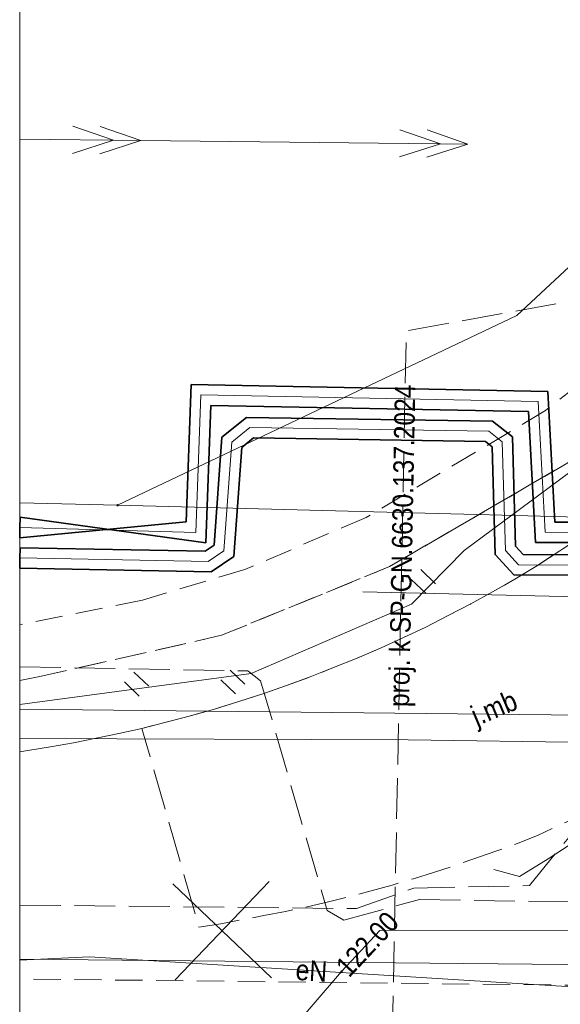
# Model space of a CAD drawing. Extents: x 0 to 6443539, y 0 to 5655063.
# Tile 28 of 64: x 6441072 to 6441092, y 5654610 to 5654646. Entities that reach past the tile are written whole.
import ezdxf
from ezdxf.enums import TextEntityAlignment as Align

# ---------------------------------------------------------------- set-up
doc = ezdxf.new("R2010")
doc.units = 0
doc.header["$MEASUREMENT"] = 0
for name, pattern in [('1.0_0.5', [1.5, 1, -0.5]), ('1.5_0.5', [2, 1.5, -0.5]), ('219-500', [0]), ('PRZER2-1', [3, 2, -1])]:
    doc.linetypes.add(name, pattern=pattern)
doc.layers.get('0').update_dxf_attribs({"color": 2, "linetype": 'CONTINUOUS', "lineweight": 5})
doc.layers.add('1ramki', color=7, linetype='PRZER2-1', lineweight=18)
for name, color, linetype in [('203-punkt graniczny', 7, 'CONTINUOUS'), ('218-kontur użytku gruntowego', 7, 'CONTINUOUS'), ('219-działka ewidencyjna', 7, 'CONTINUOUS'), ('chodnik', 7, 'CONTINUOUS'), ('droga dla rowerów', 7, 'CONTINUOUS'), ('jezdnia', 7, 'CONTINUOUS'), ('jezdnia-Atr17', 7, 'CONTINUOUS'), ('obudowa ochronna przewodu', 7, 'CONTINUOUS'), ('przewód ciepłowniczy', 7, 'CONTINUOUS'), ('przewód elektroenergetyczny podziemny', 7, 'CONTINUOUS'), ('przewód elektroenergetyczny podziemny - ob. projektowany', 7, 'CONTINUOUS'), ('przewód elektroenergetyczny podziemny-Atr1', 7, 'CONTINUOUS'), ('przewód kanalizacyjny', 7, 'CONTINUOUS'), ('przewód kanalizacyjny - ob. projektowany', 7, 'CONTINUOUS'), ('przewód kanalizacyjny - ob. projektowany-Atr1', 7, 'CONTINUOUS'), ('przewód telekomunikacyjny podziemny', 7, 'CONTINUOUS'), ('przewód telekomunikacyjny podziemny - ob. projektowany', 7, 'CONTINUOUS'), ('rzedna', 7, 'CONTINUOUS'), ('rzedna-Atr2', 7, 'CONTINUOUS'), ('trawnik', 7, 'CONTINUOUS')]:
    doc.layers.add(name, color=color, linetype=linetype)
doc.styles.add('MapaZas', font='geodezja.shx', dxfattribs={"width": 0.9})

# ---------------------------------------------------------------- blocks, each defined once
blk = doc.blocks.new('203')
at = {"linetype": 'Continuous', "lineweight": 0}
h = blk.add_hatch(color=0, dxfattribs=at)
edge = h.paths.add_edge_path()
edge.add_arc((0, 0), 0.045, 0, 360)
blk = doc.blocks.new('TU04')
at = {"color": 0, "linetype": 'Continuous', "lineweight": 13}
for p, q in [((0, 0), (0, 0.75)), ((0.5, 0), (0.5, 0.75))]:
    blk.add_line(p, q, dxfattribs=at)
blk = doc.blocks.new('PW01')
at = {"linetype": 'Continuous', "lineweight": 13}
h = blk.add_hatch(color=0, dxfattribs=at)
edge = h.paths.add_edge_path()
edge.add_arc((0, 0), 0.045, 0, 360)

msp = doc.modelspace()

# ---------------------------------------------------------------- linework, layer by layer
at = {"color": 0, "linetype": 'Continuous', "lineweight": 13}
for p, q in [((6441075.118, 5654642.004), (6441073.624, 5654642.52)), ((6441076.118, 5654641.994), (6441074.624, 5654642.509)), ((6441087.118, 5654641.878), (6441085.623, 5654642.394)), ((6441088.118, 5654641.868), (6441086.623, 5654642.383)), ((6441071.681, 5654642.04), (6441076.118, 5654641.994)), ((6441075.118, 5654642.004), (6441073.613, 5654641.52)), ((6441076.118, 5654641.994), (6441074.613, 5654641.509)), ((6441076.118, 5654641.994), (6441088.118, 5654641.868)), ((6441087.118, 5654641.878), (6441085.612, 5654641.394)), ((6441088.118, 5654641.868), (6441086.612, 5654641.383))]:
    msp.add_line(p, q, dxfattribs=at)
at = {"color": 0, "lineweight": 13}
for p, q in [((6441079.103, 5654612.978), (6441077.297, 5654614.707)), ((6441079.103, 5654612.978), (6441077.297, 5654614.707)), ((6441077.374, 5654611.172), (6441080.832, 5654614.784)), ((6441077.374, 5654611.172), (6441080.832, 5654614.784)), ((6441077.374, 5654611.172), (6441080.832, 5654614.784)), ((6441077.374, 5654611.172), (6441080.832, 5654614.784)), ((6441080.908, 5654611.249), (6441079.103, 5654612.978)), ((6441080.908, 5654611.249), (6441079.103, 5654612.978))]:
    msp.add_line(p, q, dxfattribs=at)
at = {"layer": '1ramki', "color": 0, "linetype": 'Continuous', "lineweight": 13, "flags": 128}
msp.add_lwpolyline([(6441071.681, 5654696.745), (6441272.347, 5654696.745), (6441272.347, 5654556.737), (6441071.681, 5654556.737)], close=True, dxfattribs=at)
msp.add_lwpolyline([(6441071.681, 5654696.745), (6441272.347, 5654696.745), (6441272.347, 5654556.737), (6441071.681, 5654556.737)], close=True, dxfattribs=at)
at = {"layer": '218-kontur użytku gruntowego', "color": 0, "linetype": 'Continuous', "lineweight": 13, "flags": 128}
for points in [[(6441096.564, 5654641.753), (6441089.915, 5654635.576)], [(6441089.915, 5654635.576), (6441075.263, 5654628.603)]]:
    msp.add_lwpolyline(points, dxfattribs=at)
at = {"layer": '218-kontur użytku gruntowego', "color": 0, "linetype": 'Continuous', "lineweight": 13}
for points in [[(6441075.263, 5654628.603), (6441071.681, 5654628.695)], [(6441071.681, 5654621.12), (6441117.575, 5654620.623)], [(6441117.575, 5654620.623), (6441071.681, 5654621.12)]]:
    msp.add_lwpolyline(points, dxfattribs=at)
at = {"layer": '219-działka ewidencyjna', "color": 0, "linetype": '219-500', "lineweight": 13}
for points in [[(6441071.681, 5654628.695), (6441075.263, 5654628.603)], [(6441117.575, 5654620.623), (6441071.681, 5654621.12)], [(6441130.599, 5654611.364), (6441071.681, 5654611.935)]]:
    msp.add_lwpolyline(points, dxfattribs=at)
at = {"layer": '219-działka ewidencyjna', "color": 0, "linetype": '219-500', "lineweight": 13, "flags": 128}
msp.add_lwpolyline([(6441102.558, 5654627.9), (6441075.263, 5654628.603)], dxfattribs=at)
at = {"layer": 'chodnik', "color": 0, "linetype": '1.0_0.5', "lineweight": 13}
msp.add_lwpolyline([(6441103.108, 5654611.631), (6441101.675, 5654610.871), (6441071.681, 5654611.209)], dxfattribs=at)
at = {"layer": 'droga dla rowerów', "color": 0, "linetype": '1.0_0.5', "lineweight": 13}
for points in [[(6441115.598, 5654672.96), (6441114.21, 5654671.82), (6441111.355, 5654670.082), (6441108.319, 5654667.852), (6441106.16, 5654665.655), (6441104.119, 5654662.902), (6441102.879, 5654660.739), (6441101.561, 5654657.584), (6441100.317, 5654651.673), (6441100.39, 5654646.356), (6441100.119, 5654642.545), (6441098.82, 5654639.496), (6441096.961, 5654637.165), (6441094.653, 5654634.957), (6441090.974, 5654632.084), (6441084.39, 5654628.157), (6441079.94, 5654626.243), (6441076.18, 5654625.122), (6441071.681, 5654624.223)], [(6441071.681, 5654622.173), (6441072.408, 5654622.31), (6441079.08, 5654623.827), (6441085.249, 5654626.351), (6441091.794, 5654630.164), (6441096.056, 5654633.545), (6441098.413, 5654635.76), (6441100.527, 5654638.388), (6441102.13, 5654642.086), (6441102.435, 5654645.976), (6441102.368, 5654652.007), (6441103.498, 5654656.976), (6441104.502, 5654659.586), (6441105.858, 5654661.999), (6441107.603, 5654664.356), (6441109.436, 5654666.285), (6441111.953, 5654668.249), (6441115.991, 5654670.557), (6441118.323, 5654672.63), (6441118.452, 5654672.96)]]:
    msp.add_lwpolyline(points, dxfattribs=at)
at = {"layer": 'jezdnia', "color": 0, "linetype": '1.5_0.5', "lineweight": 13, "flags": 128}
msp.add_lwpolyline([(6441105.292, 5654642.727), (6441105.196, 5654641.947), (6441105.036, 5654641.159), (6441104.826, 5654640.39), (6441104.56, 5654639.635), (6441104.258, 5654638.9), (6441103.906, 5654638.171), (6441103.503, 5654637.49), (6441103.072, 5654636.823), (6441102.583, 5654636.197), (6441102.059, 5654635.592), (6441101.367, 5654634.898), (6441100.667, 5654634.225), (6441099.96, 5654633.545), (6441099.232, 5654632.885), (6441098.503, 5654632.24), (6441097.753, 5654631.601), (6441097.01, 5654630.97), (6441096.245, 5654630.359), (6441095.48, 5654629.763), (6441094.694, 5654629.173), (6441093.914, 5654628.59), (6441093.113, 5654628.014), (6441092.305, 5654627.473), (6441091.496, 5654626.932), (6441090.673, 5654626.391), (6441089.842, 5654625.885), (6441089.032, 5654625.429), (6441088.228, 5654624.98), (6441087.403, 5654624.552), (6441086.584, 5654624.131), (6441085.737, 5654623.738), (6441084.911, 5654623.352), (6441084.056, 5654622.994), (6441083.194, 5654622.643), (6441082.338, 5654622.299), (6441081.468, 5654621.983), (6441080.591, 5654621.674), (6441079.713, 5654621.394), (6441078.827, 5654621.12), (6441077.941, 5654620.874), (6441077.048, 5654620.636), (6441076.155, 5654620.411), (6441078.251, 5654613.115), (6441079.048, 5654613.238), (6441079.837, 5654613.383), (6441080.632, 5654613.535), (6441081.428, 5654613.686), (6441082.217, 5654613.859), (6441083.005, 5654614.046), (6441083.786, 5654614.239), (6441084.574, 5654614.44), (6441085.347, 5654614.655), (6441086.127, 5654614.891), (6441086.893, 5654615.127), (6441087.658, 5654615.377), (6441089.181, 5654615.912), (6441089.939, 5654616.183), (6441090.697, 5654616.483), (6441091.425, 5654616.824), (6441092.167, 5654617.165), (6441092.881, 5654617.52), (6441093.609, 5654617.89), (6441094.315, 5654618.266), (6441095.028, 5654618.663), (6441095.74, 5654619.06), (6441096.432, 5654619.464), (6441097.123, 5654619.882), (6441097.814, 5654620.315), (6441098.483, 5654620.754), (6441099.167, 5654621.193), (6441099.836, 5654621.66), (6441100.491, 5654622.113), (6441101.145, 5654622.594), (6441101.8, 5654623.074), (6441102.358, 5654623.426), (6441102.909, 5654623.77), (6441103.46, 5654624.129), (6441104.011, 5654624.487), (6441104.569, 5654624.853), (6441105.113, 5654625.204), (6441105.657, 5654625.57), (6441106.2, 5654625.949), (6441106.744, 5654626.329), (6441107.273, 5654626.708), (6441107.802, 5654627.087), (6441108.346, 5654627.467), (6441108.875, 5654627.86), (6441109.404, 5654628.254), (6441109.926, 5654628.654), (6441110.44, 5654629.047), (6441110.656, 5654629.2), (6441110.872, 5654629.354), (6441111.11, 5654629.5), (6441111.326, 5654629.639), (6441111.563, 5654629.772), (6441111.801, 5654629.904), (6441112.032, 5654630.029), (6441112.27, 5654630.134), (6441112.515, 5654630.245), (6441112.76, 5654630.342), (6441113.013, 5654630.447), (6441113.273, 5654630.53), (6441113.512, 5654630.606), (6441113.772, 5654630.675), (6441114.032, 5654630.745), (6441114.292, 5654630.814), (6441114.553, 5654630.855), (6441114.813, 5654630.91), (6441115.33, 5654630.886)], close=True, dxfattribs=at)
at = {"layer": 'obudowa ochronna przewodu', "color": 0, "lineweight": 35}
for p, q in [((6441077.961, 5654633.034), (6441077.781, 5654627.99)), ((6441091.061, 5654632.779), (6441077.961, 5654633.034)), ((6441091.314, 5654627.987), (6441091.061, 5654632.779)), ((6441078.684, 5654632.269), (6441078.504, 5654627.22)), ((6441090.349, 5654632.042), (6441078.684, 5654632.269)), ((6441079.094, 5654631.105), (6441079.994, 5654631.83)), ((6441079.994, 5654631.83), (6441089.03, 5654631.691)), ((6441089.03, 5654631.691), (6441089.756, 5654631.118)), ((6441090.602, 5654627.24), (6441090.349, 5654632.042)), ((6441078.807, 5654627.137), (6441079.094, 5654631.105)), ((6441079.819, 5654630.725), (6441080.254, 5654631.076)), ((6441080.254, 5654631.076), (6441088.765, 5654630.945)), ((6441089.756, 5654631.118), (6441089.872, 5654627.095)), ((6441079.529, 5654626.717), (6441079.819, 5654630.725)), ((6441088.765, 5654630.945), (6441089.017, 5654630.746)), ((6441089.017, 5654630.746), (6441089.13, 5654626.796)), ((6441071.691, 5654628.16), (6441071.681, 5654627.785)), ((6441078.504, 5654627.22), (6441071.691, 5654628.16)), ((6441077.781, 5654627.99), (6441071.67, 5654627.41)), ((6441071.67, 5654627.41), (6441071.681, 5654627.785)), ((6441136.753, 5654627.764), (6441091.314, 5654627.987)), ((6441071.688, 5654627.038), (6441071.681, 5654626.663)), ((6441071.688, 5654627.038), (6441078.479, 5654626.916)), ((6441078.479, 5654626.916), (6441078.807, 5654627.137)), ((6441089.872, 5654627.095), (6441090.146, 5654626.793)), ((6441136.75, 5654627.014), (6441090.602, 5654627.24)), ((6441071.674, 5654626.288), (6441071.681, 5654626.663)), ((6441078.701, 5654626.162), (6441079.529, 5654626.717)), ((6441089.13, 5654626.796), (6441089.813, 5654626.044)), ((6441090.146, 5654626.793), (6441136.763, 5654626.647)), ((6441071.674, 5654626.288), (6441078.701, 5654626.162)), ((6441089.813, 5654626.044), (6441136.76, 5654625.897))]:
    msp.add_line(p, q, dxfattribs=at)
at = {"layer": 'przewód ciepłowniczy', "color": 0, "linetype": 'Continuous', "lineweight": 13}
for points in [[(6441138.952, 5654626.709), (6441136.751, 5654627.389), (6441090.958, 5654627.614), (6441090.705, 5654632.411), (6441078.323, 5654632.652), (6441078.142, 5654627.605), (6441071.681, 5654627.784)], [(6441138.952, 5654626.709), (6441136.762, 5654626.272), (6441089.979, 5654626.418), (6441089.501, 5654626.946), (6441089.386, 5654630.932), (6441088.897, 5654631.318), (6441080.124, 5654631.453), (6441079.457, 5654630.915), (6441079.168, 5654626.927), (6441078.59, 5654626.539), (6441071.681, 5654626.668)], [(6441071.681, 5654620.04), (6441085.931, 5654619.994), (6441119.516, 5654619.498), (6441119.146, 5654611.476)]]:
    msp.add_lwpolyline(points, dxfattribs=at)
at = {"layer": 'przewód elektroenergetyczny podziemny', "color": 0, "linetype": 'Continuous', "lineweight": 13}
for points in [[(6441119.151, 5654672.96), (6441118.568, 5654671.094), (6441116.503, 5654669.139), (6441113.132, 5654667.051), (6441105.181, 5654659.919), (6441102.895, 5654659.99), (6441100.246, 5654657.888), (6441098.434, 5654652.742), (6441097.053, 5654642.061), (6441094.963, 5654638.939), (6441093.898, 5654631.32), (6441087.988, 5654626.941), (6441086.05, 5654624.975), (6441080.164, 5654622.429), (6441071.681, 5654621.288)], [(6441071.681, 5654611.897), (6441074.236, 5654612.017), (6441090.533, 5654611.005), (6441107.812, 5654609.979), (6441112.296, 5654609.687)]]:
    msp.add_lwpolyline(points, dxfattribs=at)
at = {"layer": 'przewód elektroenergetyczny podziemny', "color": 0, "linetype": 'Continuous', "lineweight": 13, "flags": 128}
msp.add_lwpolyline([(6441111.723, 5654624.994), (6441111.03, 5654625.007), (6441107.386, 5654625.063), (6441105.704, 5654624.694), (6441104.197, 5654623.756), (6441100.288, 5654621.033), (6441098.697, 5654620.008), (6441092.68, 5654616.674), (6441091.069, 5654615.614), (6441090.015, 5654614.976), (6441089.076, 5654615.224)], dxfattribs=at)
at = {"layer": 'przewód elektroenergetyczny podziemny - ob. projektowany', "color": 0, "linetype": '1.5_0.5', "lineweight": 13}
msp.add_lwpolyline([(6441071.681, 5654622.668), (6441080.042, 5654622.518), (6441080.516, 5654622.161), (6441082.955, 5654613.719), (6441083.564, 5654613.372), (6441086.349, 5654614.125), (6441104.447, 5654613.838), (6441114.625, 5654619.059), (6441119.892, 5654614.873), (6441120.763, 5654606.992), (6441130.345, 5654599.589), (6441131.323, 5654573.052), (6441131.745, 5654559.758), (6441131.839, 5654556.737)], dxfattribs=at)
at = {"layer": 'przewód kanalizacyjny', "color": 0, "linetype": 'Continuous', "lineweight": 13, "flags": 128}
msp.add_lwpolyline([(6441136.318, 5654624.218), (6441084.265, 5654625.425)], dxfattribs=at)
at = {"layer": 'przewód kanalizacyjny - ob. projektowany', "color": 0, "linetype": '1.5_0.5', "lineweight": 13}
msp.add_lwpolyline([(6441071.681, 5654613.923), (6441084.036, 5654613.792), (6441086.141, 5654614.545), (6441090.383, 5654614.637), (6441122.767, 5654654.239), (6441150.089, 5654672.96)], dxfattribs=at)
at = {"layer": 'przewód kanalizacyjny - ob. projektowany', "color": 0, "linetype": '1.5_0.5', "lineweight": 13, "flags": 128}
msp.add_lwpolyline([(6441134.513, 5654644.542), (6441121.825, 5654642.223), (6441099.26, 5654637.441), (6441085.861, 5654635), (6441085.287, 5654606.004), (6441095.553, 5654605.519), (6441091.514, 5654602.588), (6441082.262, 5654602.657)], dxfattribs=at)
at = {"layer": 'przewód telekomunikacyjny podziemny', "color": 0, "linetype": 'Continuous', "lineweight": 13}
msp.add_lwpolyline([(6441071.681, 5654605.816), (6441072.551, 5654606.223), (6441079.734, 5654606.018), (6441080.405, 5654608.02), (6441081.409, 5654609.053), (6441083.485, 5654611.482), (6441084.895, 5654612.983), (6441094.344, 5654613.004), (6441103.102, 5654612.925), (6441104.414, 5654613.067), (6441116.597, 5654619.427), (6441117.695, 5654619.692), (6441136.822, 5654619.25), (6441153.25, 5654618.694), (6441153.744, 5654618.704), (6441154.239, 5654618.729), (6441156.247, 5654619.091), (6441159.498, 5654622.486)], dxfattribs=at)
at = {"layer": 'przewód telekomunikacyjny podziemny - ob. projektowany', "color": 0, "linetype": '1.5_0.5', "lineweight": 13}
msp.add_lwpolyline([(6441071.681, 5654622.668), (6441080.042, 5654622.518), (6441080.516, 5654622.161), (6441082.955, 5654613.719), (6441083.564, 5654613.372), (6441086.349, 5654614.125), (6441104.447, 5654613.838), (6441114.625, 5654619.059), (6441119.892, 5654614.873), (6441120.763, 5654606.992), (6441130.345, 5654599.589), (6441131.323, 5654573.052), (6441131.745, 5654559.758), (6441131.839, 5654556.737)], dxfattribs=at)
at = {"layer": 'trawnik', "color": 0, "linetype": '1.0_0.5', "lineweight": 13}
for points in [[(6441118.452, 5654672.96), (6441118.323, 5654672.63), (6441115.991, 5654670.557), (6441111.953, 5654668.249), (6441109.436, 5654666.285), (6441107.603, 5654664.356), (6441105.858, 5654661.999), (6441104.502, 5654659.586), (6441103.498, 5654656.976), (6441102.368, 5654652.007), (6441102.435, 5654645.976), (6441102.13, 5654642.086), (6441100.527, 5654638.388), (6441098.413, 5654635.76), (6441096.056, 5654633.545), (6441091.794, 5654630.164), (6441085.249, 5654626.351), (6441079.08, 5654623.827), (6441072.408, 5654622.31), (6441071.681, 5654622.173)], [(6441071.681, 5654619.548), (6441071.964, 5654619.592), (6441072.803, 5654619.73), (6441073.641, 5654619.883), (6441074.48, 5654620.05), (6441075.31, 5654620.223), (6441076.155, 5654620.411), (6441077.048, 5654620.636), (6441077.941, 5654620.874), (6441078.827, 5654621.12), (6441079.713, 5654621.394), (6441080.591, 5654621.674), (6441081.468, 5654621.983), (6441082.338, 5654622.299), (6441083.194, 5654622.643), (6441084.056, 5654622.994), (6441084.911, 5654623.352), (6441085.737, 5654623.738), (6441086.584, 5654624.131), (6441087.403, 5654624.552), (6441088.228, 5654624.98), (6441089.032, 5654625.429), (6441089.465, 5654625.665), (6441089.842, 5654625.885), (6441090.673, 5654626.391), (6441091.496, 5654626.932), (6441092.305, 5654627.473)]]:
    msp.add_lwpolyline(points, dxfattribs=at)

# ---------------------------------------------------------------- block references
at = {"layer": '203-punkt graniczny', "color": 0, "linetype": 'Continuous', "lineweight": 13, "rotation": 46.24115728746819}
msp.add_blockref('203', (6441075.263, 5654628.603), dxfattribs=at)
at = {"layer": 'rzedna', "color": 0, "linetype": 'Continuous', "lineweight": 13, "rotation": 46.24115728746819}
msp.add_blockref('PW01', (6441083.485, 5654611.482), dxfattribs=at)
at = {"layer": 'trawnik', "color": 0, "linetype": 'Continuous', "lineweight": 13, "rotation": 46.24115728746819}
for p in [(6441086.586, 5654625.36), (6441076.059, 5654621.596), (6441079.593, 5654621.673)]:
    msp.add_blockref('TU04', p, dxfattribs=at)

# ---------------------------------------------------------------- texts
at = {"layer": 'jezdnia-Atr17', "color": 0, "lineweight": 13, "style": 'MapaZas', "width": 0.9}
msp.add_text('j.mb', height=0.75, rotation=22.8122, dxfattribs=at).set_placement((6441089.082, 5654621.158), align=Align.MIDDLE_CENTER)
at = {"layer": 'przewód elektroenergetyczny podziemny-Atr1', "color": 0, "lineweight": 13, "style": 'MapaZas', "width": 0.9}
msp.add_text('eN', height=0.75, rotation=356.4472, dxfattribs=at).set_placement((6441082.381, 5654611.514), align=Align.MIDDLE_CENTER)
at = {"layer": 'przewód kanalizacyjny - ob. projektowany-Atr1', "color": 0, "lineweight": 13, "style": 'MapaZas', "width": 0.9}
msp.add_text('proj. k SP-GN.6630.137.2024', height=0.75, rotation=88.8652, dxfattribs=at).set_placement((6441085.587, 5654621.196), align=Align.MIDDLE_LEFT)
at = {"layer": 'rzedna-Atr2', "color": 0, "lineweight": 13, "style": 'MapaZas', "width": 0.9}
msp.add_text('122.00', height=0.75, rotation=46.7972, dxfattribs=at).set_placement((6441083.485, 5654611.482), align=Align.MIDDLE_LEFT)

doc.saveas('drawing.dxf')
